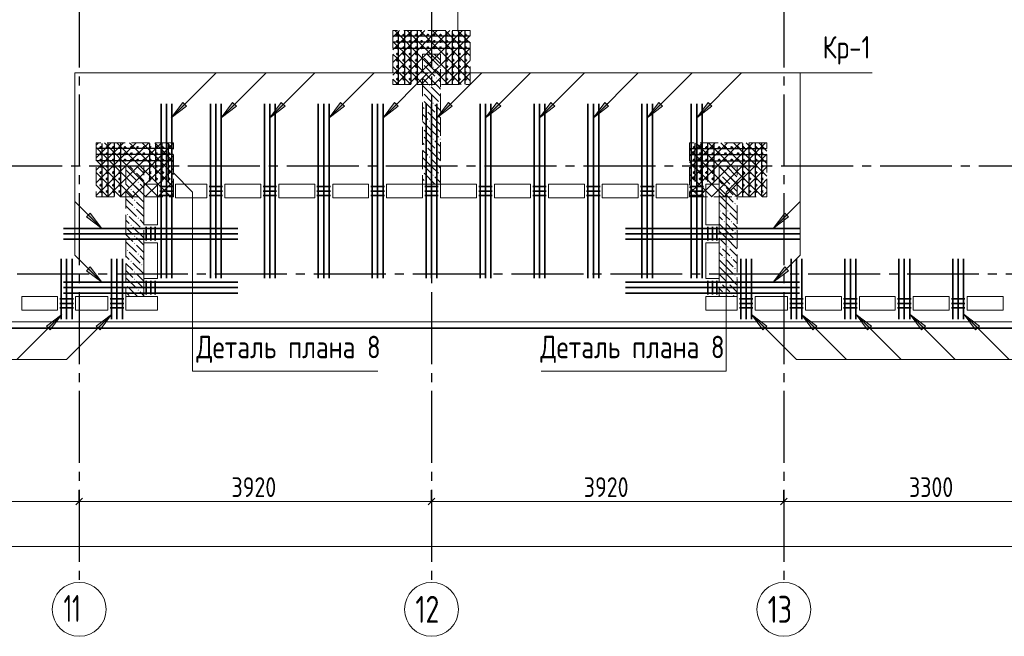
# Model space of a CAD drawing. Header units: millimetres. Extents: x 0 to 61017, y 0 to 42000.
# Tile 4 of 23: x 13137 to 24092, y 16370 to 23232. Entities that reach past the tile are written whole.
import ezdxf

# ---------------------------------------------------------------- set-up
doc = ezdxf.new("R2010")
doc.units = ezdxf.units.MM
doc.linetypes.add('______2', pattern=[270, 200, -70])
doc.linetypes.add('______5', pattern=[1100, 800, -100, 100, -100])
for name, color, linetype, lineweight in [('S1 Стержни арматуры фон', 7, 'Continuous', 25), ('Standard', 7, 'Continuous', 25), ('Вспомогательная арматура', 7, 'Continuous', 25), ('ЖБ Пилон', 180, 'Continuous', 25), ('Оси', 40, '______5', 18), ('Позиционная метка номер позиции', 7, 'Continuous', 13), ('Поперечная арматура', 7, 'Continuous', 25), ('Поперечное армирование AW фон', 7, 'Continuous', 25), ('Примечания', 7, 'Continuous', 25)]:
    doc.layers.add(name, color=color, linetype=linetype, lineweight=lineweight)
doc.layers.add('ЖБ Перекрытие верхний уровень', color=7, linetype='Continuous', lineweight=25, true_color=0xe0e0ff)
doc.styles.add('GOST 2.304-81', font='txt')
doc.styles.add('ISOCPEUR', font='txt')

msp = doc.modelspace()

# ---------------------------------------------------------------- hatches: boundary and pattern name
at = {"layer": 'ЖБ Пилон', "linetype": 'Continuous', "lineweight": 18, "transparency": 33554687}
for points in [[(17620, 22827), (17623, 22823), (17620, 22820)], [(17620, 22747), (17623, 22743), (17620, 22740)], [(17730, 22703), (17737, 22710), (17743, 22703), (17737, 22697)], [(17810, 22703), (17817, 22710), (17820, 22707), (17820, 22700), (17817, 22697)], [(17650, 22623), (17657, 22630), (17663, 22623), (17657, 22617)], [(17770, 22583), (17777, 22590), (17783, 22583), (17777, 22577)], [(17690, 22503), (17697, 22510), (17703, 22503), (17697, 22497)], [(17620, 22427), (17623, 22423), (17620, 22420)], [(17620, 22347), (17623, 22343), (17620, 22340)], [(17730, 22303), (17737, 22310), (17743, 22303), (17737, 22297)], [(17810, 22303), (17817, 22310), (17820, 22307), (17820, 22300), (17817, 22297)], [(17650, 22223), (17657, 22230), (17663, 22223), (17657, 22217)], [(17770, 22183), (17777, 22190), (17783, 22183), (17777, 22177)], [(17620, 22027), (17623, 22023), (17620, 22020)], [(17690, 22103), (17697, 22110), (17703, 22103), (17697, 22097)], [(17620, 21947), (17623, 21943), (17620, 21940)], [(17650, 21823), (17657, 21830), (17663, 21823), (17657, 21817)], [(17730, 21903), (17737, 21910), (17743, 21903), (17737, 21897)], [(17810, 21903), (17817, 21910), (17820, 21907), (17820, 21900), (17817, 21897)], [(17690, 21703), (17697, 21710), (17703, 21703), (17697, 21697)], [(17770, 21783), (17777, 21790), (17783, 21783), (17777, 21777)], [(17620, 21627), (17623, 21623), (17620, 21620)], [(21090, 21583), (21097, 21590), (21103, 21583), (21097, 21577)], [(14410, 21543), (14417, 21550), (14423, 21543), (14417, 21537)], [(17620, 21547), (17623, 21543), (17620, 21540)], [(17730, 21503), (17737, 21510), (17743, 21503), (17737, 21497)], [(17810, 21503), (17817, 21510), (17820, 21507), (17820, 21500), (17817, 21497)], [(20930, 21503), (20937, 21510), (20943, 21503), (20937, 21497)], [(21010, 21503), (21017, 21510), (21023, 21503), (21017, 21497)], [(14330, 21463), (14337, 21470), (14343, 21463), (14337, 21457)], [(14450, 21423), (14457, 21430), (14463, 21423), (14457, 21417)], [(17650, 21423), (17657, 21430), (17663, 21423), (17657, 21417)], [(20970, 21383), (20977, 21390), (20983, 21383), (20977, 21377)], [(21050, 21383), (21057, 21390), (21063, 21383), (21057, 21377)], [(14370, 21343), (14377, 21350), (14383, 21343), (14377, 21337)], [(14490, 21303), (14497, 21310), (14503, 21303), (14497, 21297)], [(21090, 21263), (21097, 21270), (21103, 21263), (21097, 21257)], [(14410, 21223), (14417, 21230), (14423, 21223), (14417, 21217)], [(14410, 21143), (14417, 21150), (14423, 21143), (14417, 21137)], [(21090, 21183), (21097, 21190), (21103, 21183), (21097, 21177)], [(14330, 21063), (14337, 21070), (14343, 21063), (14337, 21057)], [(20930, 21103), (20937, 21110), (20943, 21103), (20937, 21097)], [(21010, 21103), (21017, 21110), (21023, 21103), (21017, 21097)], [(14370, 20943), (14377, 20950), (14383, 20943), (14377, 20937)], [(14450, 21023), (14457, 21030), (14463, 21023), (14457, 21017)], [(20970, 20983), (20977, 20990), (20983, 20983), (20977, 20977)], [(21050, 20983), (21057, 20990), (21063, 20983), (21057, 20977)], [(14410, 20823), (14417, 20830), (14423, 20823), (14417, 20817)], [(14490, 20903), (14497, 20910), (14503, 20903), (14497, 20897)], [(21090, 20863), (21097, 20870), (21103, 20863), (21097, 20857)], [(14410, 20743), (14417, 20750), (14423, 20743), (14417, 20737)], [(20930, 20703), (20937, 20710), (20943, 20703), (20937, 20697)], [(21010, 20703), (21017, 20710), (21023, 20703), (21017, 20697)], [(21090, 20783), (21097, 20790), (21103, 20783), (21097, 20777)], [(14330, 20663), (14337, 20670), (14343, 20663), (14337, 20657)], [(14450, 20623), (14457, 20630), (14463, 20623), (14457, 20617)], [(14370, 20543), (14377, 20550), (14383, 20543), (14377, 20537)], [(14490, 20503), (14497, 20510), (14503, 20503), (14497, 20497)], [(20970, 20583), (20977, 20590), (20983, 20583), (20977, 20577)], [(21050, 20583), (21057, 20590), (21063, 20583), (21057, 20577)], [(14410, 20423), (14417, 20430), (14423, 20423), (14417, 20417)], [(21090, 20463), (21097, 20470), (21103, 20463), (21097, 20457)], [(21090, 20383), (21097, 20390), (21103, 20383), (21097, 20377)], [(14330, 20263), (14337, 20270), (14343, 20263), (14337, 20257)], [(14410, 20343), (14417, 20350), (14423, 20343), (14417, 20337)], [(20930, 20303), (20937, 20310), (20943, 20303), (20937, 20297)], [(21010, 20303), (21017, 20310), (21023, 20303), (21017, 20297)], [(14450, 20223), (14457, 20230), (14463, 20223), (14457, 20217)], [(20970, 20183), (20977, 20190), (20983, 20183), (20977, 20177)], [(21050, 20183), (21057, 20190), (21063, 20183), (21057, 20177)]]:
    msp.add_hatch(color=7, dxfattribs=at).paths.add_polyline_path(points, flags=16)
at = {"layer": 'Позиционная метка номер позиции', "linetype": 'Continuous', "lineweight": 13, "transparency": 33554687}
for points in [[(14994, 22268), (14824, 22140), (14951, 22310)], [(14994, 22268), (14824, 22140), (14951, 22310)], [(15550, 22268), (15380, 22140), (15507, 22310)], [(16090, 22268), (15920, 22140), (16047, 22310)], [(16750, 22268), (16580, 22140), (16707, 22310)], [(17350, 22268), (17180, 22140), (17307, 22310)], [(17950, 22268), (17780, 22140), (17907, 22310)], [(18490, 22268), (18320, 22140), (18447, 22310)], [(19090, 22268), (18920, 22140), (19047, 22310)], [(19690, 22268), (19520, 22140), (19647, 22310)], [(20290, 22268), (20120, 22140), (20247, 22310)], [(20840, 22268), (20670, 22140), (20797, 22310)], [(13923, 21080), (14051, 20910), (13881, 21037)], [(21691, 21037), (21521, 20910), (21649, 21080)], [(13923, 20480), (14051, 20310), (13881, 20437)], [(13923, 20480), (14051, 20310), (13881, 20437)], [(21691, 20437), (21521, 20310), (21649, 20480)], [(13435, 19822), (13605, 19950), (13478, 19780)], [(13990, 19822), (14160, 19950), (14033, 19780)], [(21407, 19780), (21280, 19950), (21450, 19822)], [(21962, 19780), (21835, 19950), (22005, 19822)], [(22572, 19780), (22445, 19950), (22615, 19822)], [(23172, 19780), (23045, 19950), (23215, 19822)], [(23772, 19780), (23645, 19950), (23815, 19822)]]:
    msp.add_hatch(color=7, dxfattribs=at).paths.add_polyline_path(points, flags=16)

# ---------------------------------------------------------------- linework, layer by layer
at = {"layer": 'S1 Стержни арматуры фон', "color": 7, "linetype": 'Continuous', "lineweight": 35, "transparency": 33554687}
for p, q in [((14710, 22294), (14710, 20356)), ((14710, 22294), (14710, 20356)), ((14770, 22294), (14770, 20356)), ((14770, 22294), (14770, 20356)), ((14830, 22294), (14830, 20356)), ((14830, 22294), (14830, 20356)), ((15260, 22294), (15260, 20356)), ((15260, 22294), (15260, 20356)), ((15320, 22294), (15320, 20356)), ((15320, 22294), (15320, 20356)), ((15380, 22294), (15380, 20356)), ((15380, 22294), (15380, 20356)), ((15860, 22294), (15860, 20356)), ((15860, 22294), (15860, 20356)), ((15920, 22294), (15920, 20356)), ((15920, 22294), (15920, 20356)), ((15980, 22294), (15980, 20356)), ((15980, 22294), (15980, 20356)), ((16460, 22294), (16460, 20356)), ((16460, 22294), (16460, 20356)), ((16520, 22294), (16520, 20356)), ((16520, 22294), (16520, 20356)), ((16580, 22294), (16580, 20356)), ((16580, 22294), (16580, 20356)), ((17060, 22294), (17060, 20356)), ((17060, 22294), (17060, 20356)), ((17120, 22294), (17120, 20356)), ((17120, 22294), (17120, 20356)), ((17180, 22294), (17180, 20356)), ((17180, 22294), (17180, 20356)), ((17660, 22294), (17660, 20356)), ((17660, 22294), (17660, 20356)), ((17720, 22294), (17720, 20356)), ((17720, 22294), (17720, 20356)), ((17780, 22294), (17780, 20356)), ((17780, 22294), (17780, 20356)), ((18260, 22294), (18260, 20356)), ((18260, 22294), (18260, 20356)), ((18320, 22294), (18320, 20356)), ((18320, 22294), (18320, 20356)), ((18380, 22294), (18380, 20356)), ((18380, 22294), (18380, 20356)), ((18860, 22294), (18860, 20356)), ((18860, 22294), (18860, 20356)), ((18920, 22294), (18920, 20356)), ((18920, 22294), (18920, 20356)), ((18980, 22294), (18980, 20356)), ((18980, 22294), (18980, 20356)), ((19460, 22294), (19460, 20356)), ((19460, 22294), (19460, 20356)), ((19520, 22294), (19520, 20356)), ((19520, 22294), (19520, 20356)), ((19580, 22294), (19580, 20356)), ((19580, 22294), (19580, 20356)), ((20060, 22294), (20060, 20356)), ((20060, 22294), (20060, 20356)), ((20120, 22294), (20120, 20356)), ((20120, 22294), (20120, 20356)), ((20180, 22294), (20180, 20356)), ((20180, 22294), (20180, 20356)), ((20610, 22294), (20610, 20356)), ((20610, 22294), (20610, 20356)), ((20670, 22294), (20670, 20356)), ((20670, 22294), (20670, 20356)), ((20730, 22294), (20730, 20356)), ((20730, 22294), (20730, 20356)), ((13626, 20910), (15564, 20910)), ((13626, 20910), (15564, 20910)), ((13626, 20850), (15564, 20850)), ((13626, 20850), (15564, 20850)), ((21814, 20910), (19876, 20910)), ((21814, 20910), (19876, 20910)), ((21814, 20850), (19876, 20850)), ((21814, 20850), (19876, 20850)), ((13626, 20790), (15564, 20790)), ((13626, 20790), (15564, 20790)), ((21814, 20790), (19876, 20790)), ((21814, 20790), (19876, 20790)), ((13600, 19900), (13600, 20572)), ((13660, 19900), (13660, 20572)), ((13720, 19900), (13720, 20572)), ((14160, 19900), (14160, 20572)), ((14220, 19900), (14220, 20572)), ((14280, 19900), (14280, 20572)), ((21160, 19900), (21160, 20572)), ((21220, 19900), (21220, 20572)), ((21280, 19900), (21280, 20572)), ((21720, 19900), (21720, 20572)), ((21780, 19900), (21780, 20572)), ((21840, 19900), (21840, 20572)), ((22320, 19900), (22320, 20572)), ((22380, 19900), (22380, 20572)), ((22440, 19900), (22440, 20572)), ((22920, 19900), (22920, 20572)), ((22980, 19900), (22980, 20572)), ((23040, 19900), (23040, 20572)), ((23520, 19900), (23520, 20572)), ((23580, 19900), (23580, 20572)), ((23640, 19900), (23640, 20572)), ((13626, 20310), (15564, 20310)), ((13626, 20310), (15564, 20310)), ((21814, 20310), (19876, 20310)), ((21814, 20310), (19876, 20310)), ((13626, 20250), (15564, 20250)), ((13626, 20250), (15564, 20250)), ((13626, 20190), (15564, 20190)), ((13626, 20190), (15564, 20190)), ((21814, 20250), (19876, 20250)), ((21814, 20250), (19876, 20250)), ((21814, 20190), (19876, 20190)), ((21814, 20190), (19876, 20190))]:
    msp.add_line(p, q, dxfattribs=at)
at = {"layer": 'Standard', "color": 251, "linetype": 'Continuous', "lineweight": -3, "true_color": 0x656565, "transparency": 33554687}
for p, q in [((13800, 17870), (13800, 17995)), ((17720, 17870), (17720, 17995)), ((21640, 17870), (21640, 17995)), ((13800, 17870), (13800, 17745)), ((13800, 17870), (13800, 17418)), ((17720, 17870), (17720, 17745)), ((17720, 17870), (17720, 17418)), ((21640, 17870), (21640, 17745)), ((21640, 17870), (21640, 17418))]:
    msp.add_line(p, q, dxfattribs=at)
at = {"layer": 'Standard', "color": 7, "linetype": 'Continuous', "lineweight": 13, "transparency": 33554687}
for p, q in [((10500, 17870), (13800, 17870)), ((13800, 17870), (17720, 17870)), ((17720, 17870), (21640, 17870)), ((21640, 17870), (24940, 17870)), ((49280, 17370), (7200, 17370))]:
    msp.add_line(p, q, dxfattribs=at)
at = {"layer": 'Standard', "color": 7, "linetype": 'Continuous', "lineweight": 25, "transparency": 33554687}
for p, q in [((13762, 17833), (13838, 17907)), ((17682, 17833), (17757, 17907)), ((21602, 17833), (21677, 17907))]:
    msp.add_line(p, q, dxfattribs=at)
at = {"layer": 'Standard', "color": 254, "linetype": 'Continuous', "lineweight": 35, "true_color": 0xc4c4ff, "transparency": 33554687}
msp.add_lwpolyline([(7025, 19800), (49780, 19800), (49780, 35644), (7025, 35644), (7025, 19800)], dxfattribs=at)
at = {"layer": 'Вспомогательная арматура', "color": 7, "linetype": 'Continuous', "lineweight": 25, "transparency": 33554687}
for p, q in [((18145, 23050), (17295, 23050)), ((17350, 23105), (17350, 22515)), ((17420, 23105), (17420, 22515)), ((17490, 23105), (17490, 22515)), ((17560, 23105), (17560, 22515)), ((17880, 23105), (17880, 22515)), ((17950, 23105), (17950, 22515)), ((18020, 23105), (18020, 22515)), ((18090, 23105), (18090, 22515)), ((18145, 22980), (17295, 22980)), ((18145, 22910), (17295, 22910)), ((14050, 21855), (14050, 21265)), ((14120, 21855), (14120, 21265)), ((14190, 21855), (14190, 21265)), ((14260, 21855), (14260, 21265)), ((14580, 21855), (14580, 21430)), ((14650, 21855), (14650, 21430)), ((14720, 21855), (14720, 21430)), ((14790, 21855), (14790, 21430)), ((20650, 21855), (20650, 21430)), ((20720, 21855), (20720, 21430)), ((20790, 21855), (20790, 21430)), ((20860, 21855), (20860, 21430)), ((21180, 21855), (21180, 21265)), ((21250, 21855), (21250, 21265)), ((21320, 21855), (21320, 21265)), ((21390, 21855), (21390, 21265)), ((14845, 21800), (13995, 21800)), ((14845, 21730), (13995, 21730)), ((20595, 21800), (21445, 21800)), ((20595, 21730), (21445, 21730)), ((14845, 21660), (13995, 21660)), ((20595, 21660), (21445, 21660))]:
    msp.add_line(p, q, dxfattribs=at)
at = {"layer": 'ЖБ Перекрытие верхний уровень', "color": 7, "linetype": 'Continuous', "lineweight": 18, "transparency": 33554687}
for p, q in [((14520, 20950), (14520, 21400)), ((14520, 21400), (14670, 21400)), ((14670, 21400), (14670, 20950)), ((14870, 21400), (15220, 21400)), ((14870, 21250), (14870, 21400)), ((15220, 21400), (15220, 21250)), ((15420, 21250), (15420, 21400)), ((15420, 21400), (15820, 21400)), ((15820, 21400), (15820, 21250)), ((16020, 21400), (16420, 21400)), ((16020, 21250), (16020, 21400)), ((16420, 21400), (16420, 21250)), ((16620, 21400), (17020, 21400)), ((16620, 21250), (16620, 21400)), ((17020, 21400), (17020, 21250)), ((17220, 21250), (17220, 21400)), ((17220, 21400), (17620, 21400)), ((17620, 21400), (17620, 21250)), ((17820, 21250), (17820, 21400)), ((17820, 21400), (18220, 21400)), ((18220, 21400), (18220, 21250)), ((18420, 21250), (18420, 21400)), ((18420, 21400), (18820, 21400)), ((18820, 21400), (18820, 21250)), ((19020, 21250), (19020, 21400)), ((19020, 21400), (19420, 21400)), ((19420, 21400), (19420, 21250)), ((19620, 21400), (20020, 21400)), ((19620, 21250), (19620, 21400)), ((20020, 21400), (20020, 21250)), ((20220, 21250), (20220, 21400)), ((20220, 21400), (20570, 21400)), ((20570, 21400), (20570, 21250)), ((20770, 20950), (20770, 21400)), ((20770, 21400), (20920, 21400)), ((20920, 21400), (20920, 20950)), ((15220, 21250), (14870, 21250)), ((15820, 21250), (15420, 21250)), ((16420, 21250), (16020, 21250)), ((17020, 21250), (16620, 21250)), ((17620, 21250), (17220, 21250)), ((18220, 21250), (17820, 21250)), ((18820, 21250), (18420, 21250)), ((19420, 21250), (19020, 21250)), ((20020, 21250), (19620, 21250)), ((20570, 21250), (20220, 21250)), ((14670, 20950), (14520, 20950)), ((20920, 20950), (20770, 20950)), ((14520, 20350), (14520, 20750)), ((14520, 20750), (14670, 20750)), ((14670, 20750), (14670, 20350)), ((20770, 20350), (20770, 20750)), ((20770, 20750), (20920, 20750)), ((20920, 20750), (20920, 20350)), ((14670, 20350), (14520, 20350)), ((20920, 20350), (20770, 20350)), ((13160, 20000), (13160, 20150)), ((13160, 20150), (13560, 20150)), ((13560, 20150), (13560, 20000)), ((13760, 20000), (13760, 20150)), ((13760, 20150), (14120, 20150)), ((14120, 20150), (14120, 20000)), ((14320, 20000), (14320, 20150)), ((14320, 20150), (14670, 20150)), ((14670, 20150), (14670, 20000)), ((20770, 20000), (20770, 20150)), ((20770, 20150), (21120, 20150)), ((21120, 20150), (21120, 20000)), ((21320, 20000), (21320, 20150)), ((21320, 20150), (21680, 20150)), ((21680, 20150), (21680, 20000)), ((21880, 20150), (22280, 20150)), ((21880, 20000), (21880, 20150)), ((22280, 20150), (22280, 20000)), ((22480, 20000), (22480, 20150)), ((22480, 20150), (22880, 20150)), ((22880, 20150), (22880, 20000)), ((23080, 20000), (23080, 20150)), ((23080, 20150), (23480, 20150)), ((23480, 20150), (23480, 20000)), ((23680, 20150), (24080, 20150)), ((23680, 20000), (23680, 20150)), ((24080, 20150), (24080, 20000)), ((13560, 20000), (13160, 20000)), ((14120, 20000), (13760, 20000)), ((14670, 20000), (14320, 20000)), ((21120, 20000), (20770, 20000)), ((21680, 20000), (21320, 20000)), ((22280, 20000), (21880, 20000)), ((22880, 20000), (22480, 20000)), ((23480, 20000), (23080, 20000)), ((24080, 20000), (23680, 20000)), ((7100, 19870), (28240, 19870))]:
    msp.add_line(p, q, dxfattribs=at)
at = {"layer": 'ЖБ Пилон', "color": 253, "linetype": '______2', "lineweight": 13, "true_color": 0xa0a0a0, "transparency": 33554687}
for p, q in [((17620, 22850), (17620, 21400)), ((17820, 22850), (17620, 22850)), ((17820, 21400), (17820, 22850)), ((14320, 21600), (14320, 20150)), ((14520, 21600), (14320, 21600)), ((14520, 20150), (14520, 21600)), ((20920, 21600), (20920, 20150)), ((21120, 21600), (20920, 21600)), ((21120, 20150), (21120, 21600)), ((17620, 21400), (17820, 21400)), ((14320, 20150), (14520, 20150)), ((20920, 20150), (21120, 20150))]:
    msp.add_line(p, q, dxfattribs=at)
at = {"layer": 'ЖБ Пилон', "color": 9, "linetype": 'Continuous', "lineweight": 18, "true_color": 0xc7c7c7, "transparency": 33554687}
for p, q in [((17637, 22803), (17717, 22723)), ((17717, 22803), (17670, 22850)), ((17717, 22803), (17797, 22723)), ((17750, 22850), (17797, 22803)), ((17797, 22803), (17820, 22780)), ((17637, 22723), (17757, 22603)), ((17797, 22643), (17757, 22683)), ((17620, 22660), (17637, 22643)), ((17620, 22580), (17677, 22523)), ((17797, 22483), (17677, 22603)), ((17820, 22620), (17797, 22643)), ((17717, 22403), (17620, 22500)), ((17717, 22483), (17797, 22403)), ((17797, 22563), (17820, 22540)), ((17797, 22483), (17820, 22460)), ((17637, 22403), (17717, 22323)), ((17717, 22403), (17797, 22323)), ((17797, 22403), (17820, 22380)), ((17620, 22260), (17637, 22243)), ((17637, 22323), (17757, 22203)), ((17797, 22243), (17757, 22283)), ((17820, 22220), (17797, 22243)), ((17620, 22180), (17677, 22123)), ((17797, 22083), (17677, 22203)), ((17797, 22163), (17820, 22140)), ((17717, 22003), (17620, 22100)), ((17717, 22083), (17797, 22003)), ((17797, 22083), (17820, 22060)), ((17637, 22003), (17717, 21923)), ((17637, 21923), (17757, 21803)), ((17717, 22003), (17797, 21923)), ((17797, 22003), (17820, 21980)), ((17620, 21860), (17637, 21843)), ((17797, 21683), (17677, 21803)), ((17797, 21843), (17757, 21883)), ((17820, 21820), (17797, 21843)), ((17620, 21780), (17677, 21723)), ((17717, 21603), (17620, 21700)), ((17797, 21763), (17820, 21740)), ((14397, 21563), (14360, 21600)), ((14440, 21600), (14517, 21523)), ((17637, 21603), (17717, 21523)), ((17717, 21683), (17797, 21603)), ((17717, 21603), (17797, 21523)), ((17797, 21683), (17820, 21660)), ((17797, 21603), (17820, 21580)), ((20920, 21600), (20997, 21523)), ((21000, 21600), (21117, 21483)), ((14320, 21560), (14437, 21443)), ((14437, 21523), (14520, 21440)), ((17637, 21523), (17757, 21403)), ((17797, 21443), (17757, 21483)), ((20997, 21443), (20957, 21483)), ((21037, 21483), (21120, 21400)), ((21117, 21563), (21120, 21560)), ((14320, 21400), (14357, 21363)), ((14357, 21443), (14477, 21323)), ((14520, 21360), (14477, 21403)), ((17620, 21460), (17637, 21443)), ((17680, 21400), (17677, 21403)), ((17820, 21420), (17797, 21443)), ((20920, 21440), (20957, 21403)), ((21037, 21403), (20997, 21443)), ((20997, 21363), (21077, 21283)), ((21077, 21363), (21120, 21320)), ((14320, 21320), (14397, 21243)), ((14517, 21203), (14397, 21323)), ((14517, 21283), (14520, 21280)), ((20997, 21283), (20920, 21360)), ((20920, 21280), (20997, 21203)), ((20997, 21283), (21077, 21203)), ((14357, 21203), (14320, 21240)), ((14320, 21160), (14437, 21043)), ((14397, 21163), (14357, 21203)), ((14437, 21203), (14517, 21123)), ((14517, 21203), (14520, 21200)), ((20920, 21200), (20997, 21123)), ((20997, 21203), (21117, 21083)), ((21120, 21240), (21117, 21243)), ((21117, 21163), (21120, 21160)), ((14357, 21043), (14477, 20923)), ((14437, 21123), (14520, 21040)), ((20920, 21040), (20957, 21003)), ((20997, 21043), (20957, 21083)), ((21037, 21003), (20997, 21043)), ((21037, 21083), (21120, 21000)), ((14320, 21000), (14357, 20963)), ((14520, 20960), (14477, 21003)), ((20997, 20883), (20920, 20960)), ((20997, 20963), (21077, 20883)), ((21077, 20963), (21120, 20920)), ((14320, 20920), (14397, 20843)), ((14357, 20803), (14320, 20840)), ((14517, 20803), (14397, 20923)), ((14517, 20883), (14520, 20880)), ((20920, 20880), (20997, 20803)), ((20997, 20883), (21077, 20803)), ((21120, 20840), (21117, 20843)), ((14320, 20760), (14437, 20643)), ((14397, 20763), (14357, 20803)), ((14437, 20803), (14517, 20723)), ((14437, 20723), (14520, 20640)), ((14517, 20803), (14520, 20800)), ((20920, 20800), (20997, 20723)), ((20997, 20803), (21117, 20683)), ((21117, 20763), (21120, 20760)), ((14320, 20600), (14357, 20563)), ((14357, 20643), (14477, 20523)), ((14520, 20560), (14477, 20603)), ((20920, 20640), (20957, 20603)), ((20997, 20643), (20957, 20683)), ((21037, 20603), (20997, 20643)), ((21037, 20683), (21120, 20600)), ((14320, 20520), (14397, 20443)), ((14517, 20403), (14397, 20523)), ((20997, 20483), (20920, 20560)), ((20997, 20563), (21077, 20483)), ((21077, 20563), (21120, 20520)), ((14357, 20403), (14320, 20440)), ((14397, 20363), (14357, 20403)), ((14437, 20403), (14517, 20323)), ((14517, 20483), (14520, 20480)), ((14517, 20403), (14520, 20400)), ((20920, 20480), (20997, 20403)), ((20920, 20400), (20997, 20323)), ((20997, 20483), (21077, 20403)), ((20997, 20403), (21117, 20283)), ((21120, 20440), (21117, 20443)), ((14320, 20360), (14437, 20243)), ((14437, 20323), (14520, 20240)), ((20997, 20243), (20957, 20283)), ((21037, 20283), (21120, 20200)), ((21117, 20363), (21120, 20360)), ((14320, 20200), (14357, 20163)), ((14357, 20243), (14450, 20150)), ((14520, 20160), (14477, 20203)), ((20920, 20240), (20957, 20203)), ((20930, 20150), (20920, 20160)), ((21037, 20203), (20997, 20243)), ((20997, 20163), (21010, 20150)), ((21077, 20163), (21090, 20150))]:
    msp.add_line(p, q, dxfattribs=at)
at = {"layer": 'Оси', "color": 8, "linetype": '______5', "lineweight": -3, "transparency": 33554687}
for p, q in [((13800, 40000), (13800, 16970)), ((21640, 40000), (21640, 16970)), ((17720, 38900), (17720, 16970)), ((49910, 21600), (4600, 21600)), ((50210, 20400), (4600, 20400))]:
    msp.add_line(p, q, dxfattribs=at)
at = {"layer": 'Оси', "color": 7, "linetype": 'Continuous', "lineweight": 13, "transparency": 33554687}
for centre in [(13800, 16670), (17720, 16670), (21640, 16670)]:
    msp.add_circle(centre, 300, dxfattribs=at)
at = {"layer": 'Позиционная метка номер позиции', "color": 7, "linetype": 'Continuous', "lineweight": 13, "transparency": 33554687}
for p, q in [((14824, 22140), (15324, 22640)), ((15380, 22140), (15880, 22640)), ((15920, 22140), (16420, 22640)), ((16580, 22140), (17080, 22640)), ((17180, 22140), (17680, 22640)), ((17780, 22140), (18280, 22640)), ((18320, 22140), (18820, 22640)), ((18920, 22140), (19420, 22640)), ((19520, 22140), (20020, 22640)), ((20120, 22140), (20620, 22640)), ((20670, 22140), (21170, 22640)), ((14824, 22140), (14951, 22310)), ((14824, 22140), (14951, 22310)), ((14994, 22268), (14824, 22140)), ((14994, 22268), (14824, 22140)), ((14951, 22310), (14994, 22268)), ((14951, 22310), (14994, 22268)), ((14972, 22289), (14983, 22300)), ((14972, 22289), (14983, 22300)), ((15380, 22140), (15507, 22310)), ((15550, 22268), (15380, 22140)), ((15507, 22310), (15550, 22268)), ((15528, 22289), (15539, 22300)), ((15920, 22140), (16047, 22310)), ((16090, 22268), (15920, 22140)), ((16047, 22310), (16090, 22268)), ((16068, 22289), (16079, 22300)), ((16580, 22140), (16707, 22310)), ((16750, 22268), (16580, 22140)), ((16707, 22310), (16750, 22268)), ((16728, 22289), (16739, 22300)), ((17180, 22140), (17307, 22310)), ((17350, 22268), (17180, 22140)), ((17307, 22310), (17350, 22268)), ((17328, 22289), (17339, 22300)), ((17780, 22140), (17907, 22310)), ((17950, 22268), (17780, 22140)), ((17907, 22310), (17950, 22268)), ((17928, 22289), (17939, 22300)), ((18320, 22140), (18447, 22310)), ((18490, 22268), (18320, 22140)), ((18447, 22310), (18490, 22268)), ((18468, 22289), (18479, 22300)), ((18920, 22140), (19047, 22310)), ((19090, 22268), (18920, 22140)), ((19047, 22310), (19090, 22268)), ((19068, 22289), (19079, 22300)), ((19520, 22140), (19647, 22310)), ((19690, 22268), (19520, 22140)), ((19647, 22310), (19690, 22268)), ((19668, 22289), (19679, 22300)), ((20120, 22140), (20247, 22310)), ((20290, 22268), (20120, 22140)), ((20247, 22310), (20290, 22268)), ((20268, 22289), (20279, 22300)), ((20670, 22140), (20797, 22310)), ((20840, 22268), (20670, 22140)), ((20797, 22310), (20840, 22268)), ((20818, 22289), (20829, 22300)), ((14824, 22140), (14824, 22140)), ((14824, 22140), (14824, 22140)), ((14824, 22140), (14824, 22140)), ((14824, 22140), (14824, 22140)), ((14824, 22140), (14824, 22140)), ((14824, 22140), (14824, 22140)), ((15380, 22140), (15380, 22140)), ((15380, 22140), (15380, 22140)), ((15380, 22140), (15380, 22140)), ((15920, 22140), (15920, 22140)), ((15920, 22140), (15920, 22140)), ((15920, 22140), (15920, 22140)), ((16580, 22140), (16580, 22140)), ((16580, 22140), (16580, 22140)), ((16580, 22140), (16580, 22140)), ((17180, 22140), (17180, 22140)), ((17180, 22140), (17180, 22140)), ((17180, 22140), (17180, 22140)), ((17780, 22140), (17780, 22140)), ((17780, 22140), (17780, 22140)), ((17780, 22140), (17780, 22140)), ((18320, 22140), (18320, 22140)), ((18320, 22140), (18320, 22140)), ((18320, 22140), (18320, 22140)), ((18920, 22140), (18920, 22140)), ((18920, 22140), (18920, 22140)), ((18920, 22140), (18920, 22140)), ((19520, 22140), (19520, 22140)), ((19520, 22140), (19520, 22140)), ((19520, 22140), (19520, 22140)), ((20120, 22140), (20120, 22140)), ((20120, 22140), (20120, 22140)), ((20120, 22140), (20120, 22140)), ((20670, 22140), (20670, 22140)), ((20670, 22140), (20670, 22140)), ((20670, 22140), (20670, 22140)), ((14051, 20910), (13751, 21210)), ((21521, 20910), (21821, 21210)), ((13881, 21037), (13923, 21080)), ((14051, 20910), (13881, 21037)), ((13902, 21058), (13892, 21069)), ((13923, 21080), (14051, 20910)), ((21521, 20910), (21649, 21080)), ((21691, 21037), (21521, 20910)), ((21649, 21080), (21691, 21037)), ((21670, 21058), (21680, 21069)), ((14051, 20910), (14051, 20910)), ((14051, 20910), (14051, 20910)), ((14051, 20910), (14051, 20910)), ((21521, 20910), (21521, 20910)), ((21521, 20910), (21521, 20910)), ((21521, 20910), (21521, 20910)), ((14051, 20310), (13751, 20610)), ((13881, 20437), (13923, 20480)), ((13881, 20437), (13923, 20480)), ((14051, 20310), (13881, 20437)), ((14051, 20310), (13881, 20437)), ((13902, 20458), (13892, 20469)), ((13902, 20458), (13892, 20469)), ((13923, 20480), (14051, 20310)), ((13923, 20480), (14051, 20310)), ((21521, 20310), (21649, 20480)), ((21691, 20437), (21521, 20310)), ((21649, 20480), (21691, 20437)), ((21670, 20458), (21680, 20469)), ((14051, 20310), (14051, 20310)), ((14051, 20310), (14051, 20310)), ((14051, 20310), (14051, 20310)), ((14051, 20310), (14051, 20310)), ((14051, 20310), (14051, 20310)), ((14051, 20310), (14051, 20310)), ((21521, 20310), (21521, 20310)), ((21521, 20310), (21521, 20310)), ((21521, 20310), (21521, 20310)), ((13435, 19822), (13605, 19950)), ((13605, 19950), (13478, 19780)), ((13605, 19950), (13605, 19950)), ((13605, 19950), (13605, 19950)), ((13605, 19950), (13605, 19950)), ((13990, 19822), (14160, 19950)), ((14160, 19950), (14033, 19780)), ((14160, 19950), (14160, 19950)), ((14160, 19950), (14160, 19950)), ((14160, 19950), (14160, 19950)), ((21280, 19950), (21280, 19950)), ((21280, 19950), (21280, 19950)), ((21280, 19950), (21280, 19950)), ((21280, 19950), (21450, 19822)), ((21407, 19780), (21280, 19950)), ((21835, 19950), (21835, 19950)), ((21835, 19950), (21835, 19950)), ((21835, 19950), (21835, 19950)), ((21835, 19950), (22005, 19822)), ((21962, 19780), (21835, 19950)), ((22445, 19950), (22445, 19950)), ((22445, 19950), (22445, 19950)), ((22445, 19950), (22445, 19950)), ((22445, 19950), (22615, 19822)), ((22572, 19780), (22445, 19950)), ((23045, 19950), (23045, 19950)), ((23045, 19950), (23045, 19950)), ((23045, 19950), (23045, 19950)), ((23045, 19950), (23215, 19822)), ((23172, 19780), (23045, 19950)), ((23645, 19950), (23645, 19950)), ((23645, 19950), (23645, 19950)), ((23645, 19950), (23645, 19950)), ((23645, 19950), (23815, 19822)), ((23772, 19780), (23645, 19950)), ((13478, 19780), (13435, 19822)), ((13457, 19801), (13446, 19791)), ((14033, 19780), (13990, 19822)), ((14012, 19801), (14001, 19791)), ((21450, 19822), (21407, 19780)), ((21428, 19801), (21439, 19791)), ((22005, 19822), (21962, 19780)), ((21983, 19801), (21994, 19791)), ((22615, 19822), (22572, 19780)), ((22593, 19801), (22604, 19791)), ((23215, 19822), (23172, 19780)), ((23193, 19801), (23204, 19791)), ((23815, 19822), (23772, 19780)), ((23793, 19801), (23804, 19791))]:
    msp.add_line(p, q, dxfattribs=at)
for points in [[(14051, 20310), (13751, 20610), (13751, 22640), (22621, 22640)], [(14824, 22140), (15324, 22640), (22621, 22640)], [(21521, 20310), (21821, 20610), (21821, 22640), (22621, 22640)], [(14160, 19950), (13660, 19450), (10140, 19450)], [(13605, 19950), (13105, 19450), (12305, 19450)], [(21280, 19950), (21780, 19450), (25300, 19450)], [(21835, 19950), (22335, 19450), (23135, 19450)], [(22445, 19950), (22945, 19450), (23745, 19450)], [(23045, 19950), (23545, 19450), (24345, 19450)], [(23645, 19950), (24145, 19450), (24945, 19450)]]:
    msp.add_lwpolyline(points, dxfattribs=at)
at = {"layer": 'Поперечная арматура', "color": 7, "linetype": 'Continuous', "lineweight": 50, "transparency": 33554687}
for centre in [(17340, 23060), (17410, 23060), (17480, 23060), (17550, 23060), (17610, 23060), (17680, 23060), (17750, 23060), (17820, 23060), (17890, 23060), (17960, 23060), (18030, 23060), (18100, 23060), (17340, 22990), (17340, 22920), (17410, 22990), (17410, 22920), (17480, 22990), (17480, 22920), (17550, 22990), (17550, 22920), (17610, 22990), (17610, 22920), (17680, 22990), (17680, 22920), (17750, 22990), (17750, 22920), (17820, 22990), (17820, 22920), (17890, 22990), (17890, 22920), (17960, 22990), (17960, 22920), (18030, 22990), (18030, 22920), (18100, 22990), (18100, 22920), (17340, 22850), (17410, 22850), (17480, 22850), (17550, 22850), (17890, 22850), (17960, 22850), (18030, 22850), (18100, 22850), (17340, 22780), (17340, 22710), (17410, 22780), (17410, 22710), (17480, 22780), (17480, 22710), (17550, 22780), (17550, 22710), (17890, 22780), (17890, 22710), (17960, 22780), (17960, 22710), (18030, 22780), (18030, 22710), (18100, 22780), (18100, 22710), (17340, 22640), (17340, 22570), (17410, 22640), (17410, 22570), (17480, 22640), (17480, 22570), (17550, 22640), (17550, 22570), (17890, 22640), (17890, 22570), (17960, 22640), (17960, 22570), (18030, 22640), (18030, 22570), (18100, 22640), (18100, 22570), (14040, 21810), (14110, 21810), (14180, 21810), (14250, 21810), (14310, 21810), (14380, 21810), (14450, 21810), (14520, 21810), (14590, 21810), (14660, 21810), (14730, 21810), (14800, 21810), (20640, 21810), (20710, 21810), (20780, 21810), (20850, 21810), (20920, 21810), (20990, 21810), (21060, 21810), (21130, 21810), (21190, 21810), (21260, 21810), (21330, 21810), (21400, 21810), (14040, 21740), (14110, 21740), (14180, 21740), (14250, 21740), (14310, 21740), (14380, 21740), (14450, 21740), (14520, 21740), (14590, 21740), (14660, 21740), (14730, 21740), (14800, 21740), (20640, 21740), (20710, 21740), (20780, 21740), (20850, 21740), (20920, 21740), (20990, 21740), (21060, 21740), (21130, 21740), (21190, 21740), (21260, 21740), (21330, 21740), (21400, 21740), (14040, 21670), (14040, 21600), (14110, 21670), (14110, 21600), (14180, 21670), (14180, 21600), (14250, 21670), (14250, 21600), (14310, 21670), (14380, 21670), (14450, 21670), (14520, 21670), (14590, 21670), (14590, 21600), (14660, 21670), (14660, 21600), (14730, 21670), (14730, 21600), (14800, 21670), (14800, 21600), (20640, 21670), (20640, 21600), (20710, 21670), (20710, 21600), (20780, 21670), (20780, 21600), (20850, 21670), (20850, 21600), (20920, 21670), (20990, 21670), (21060, 21670), (21130, 21670), (21190, 21670), (21190, 21600), (21260, 21670), (21260, 21600), (21330, 21670), (21330, 21600), (21400, 21670), (21400, 21600), (14040, 21530), (14110, 21530), (14180, 21530), (14250, 21530), (14590, 21530), (14660, 21530), (14730, 21530), (14800, 21530), (20640, 21530), (20710, 21530), (20780, 21530), (20850, 21530), (21190, 21530), (21260, 21530), (21330, 21530), (21400, 21530), (14040, 21460), (14040, 21390), (14110, 21460), (14110, 21390), (14180, 21460), (14180, 21390), (14250, 21460), (14250, 21390), (14590, 21460), (14660, 21460), (14730, 21460), (14800, 21460), (20640, 21460), (20710, 21460), (20780, 21460), (20850, 21460), (21190, 21460), (21190, 21390), (21260, 21460), (21260, 21390), (21330, 21460), (21330, 21390), (21400, 21460), (21400, 21390), (14040, 21320), (14110, 21320), (14180, 21320), (14250, 21320), (21190, 21320), (21260, 21320), (21330, 21320), (21400, 21320)]:
    msp.add_circle(centre, 5, dxfattribs=at)
at = {"layer": 'Поперечное армирование AW фон', "color": 7, "linetype": 'Continuous', "lineweight": 35, "transparency": 33554687}
for p, q in [((14695, 21375), (14845, 21375)), ((15245, 21375), (15395, 21375)), ((15845, 21375), (15995, 21375)), ((16445, 21375), (16595, 21375)), ((17045, 21375), (17195, 21375)), ((17645, 21375), (17795, 21375)), ((18245, 21375), (18395, 21375)), ((18845, 21375), (18995, 21375)), ((19445, 21375), (19595, 21375)), ((20045, 21375), (20195, 21375)), ((20595, 21375), (20745, 21375)), ((14695, 21325), (14845, 21325)), ((14695, 21275), (14845, 21275)), ((15245, 21325), (15395, 21325)), ((15245, 21275), (15395, 21275)), ((15845, 21325), (15995, 21325)), ((15845, 21275), (15995, 21275)), ((16445, 21325), (16595, 21325)), ((16445, 21275), (16595, 21275)), ((17045, 21325), (17195, 21325)), ((17045, 21275), (17195, 21275)), ((17645, 21325), (17795, 21325)), ((17645, 21275), (17795, 21275)), ((18245, 21325), (18395, 21325)), ((18245, 21275), (18395, 21275)), ((18845, 21325), (18995, 21325)), ((18845, 21275), (18995, 21275)), ((19445, 21325), (19595, 21325)), ((19445, 21275), (19595, 21275)), ((20045, 21325), (20195, 21325)), ((20045, 21275), (20195, 21275)), ((20595, 21325), (20745, 21325)), ((20595, 21275), (20745, 21275)), ((14545, 20775), (14545, 20925)), ((14595, 20775), (14595, 20925)), ((14645, 20775), (14645, 20925)), ((20795, 20775), (20795, 20925)), ((20845, 20775), (20845, 20925)), ((20895, 20775), (20895, 20925)), ((14545, 20175), (14545, 20325)), ((14595, 20175), (14595, 20325)), ((14645, 20175), (14645, 20325)), ((20795, 20175), (20795, 20325)), ((20845, 20175), (20845, 20325)), ((20895, 20175), (20895, 20325)), ((13735, 20125), (13585, 20125)), ((13735, 20075), (13585, 20075)), ((14295, 20125), (14145, 20125)), ((14295, 20075), (14145, 20075)), ((21295, 20125), (21145, 20125)), ((21295, 20075), (21145, 20075)), ((21855, 20125), (21705, 20125)), ((21855, 20075), (21705, 20075)), ((22455, 20125), (22305, 20125)), ((22455, 20075), (22305, 20075)), ((23055, 20125), (22905, 20125)), ((23055, 20075), (22905, 20075)), ((23655, 20125), (23505, 20125)), ((23655, 20075), (23505, 20075)), ((13735, 20025), (13585, 20025)), ((14295, 20025), (14145, 20025)), ((21295, 20025), (21145, 20025)), ((21855, 20025), (21705, 20025)), ((22455, 20025), (22305, 20025)), ((23055, 20025), (22905, 20025)), ((23655, 20025), (23505, 20025))]:
    msp.add_line(p, q, dxfattribs=at)
at = {"layer": 'Примечания', "color": 252, "linetype": 'Continuous', "lineweight": 13, "true_color": 0x8f8f8f, "transparency": 33554687}
for p, q in [((17290, 23036), (17364, 23110)), ((17290, 22896), (17504, 23110)), ((17310, 23110), (17617, 22803)), ((17337, 22803), (17644, 23110)), ((17450, 23110), (17757, 22803)), ((17477, 22803), (17784, 23110)), ((17590, 23110), (17897, 22803)), ((17617, 22803), (17924, 23110)), ((17730, 23110), (18037, 22803)), ((17757, 22803), (18064, 23110)), ((17870, 23110), (18150, 22830)), ((17897, 22803), (18150, 23056)), ((18010, 23110), (18150, 22970)), ((17290, 22990), (17477, 22803)), ((18037, 22803), (18150, 22916)), ((17290, 22850), (17337, 22803)), ((17290, 22756), (17337, 22803)), ((17290, 22616), (17477, 22803)), ((17324, 22510), (17617, 22803)), ((17337, 22803), (17630, 22510)), ((17464, 22510), (17757, 22803)), ((17477, 22803), (17770, 22510)), ((17604, 22510), (17897, 22803)), ((17617, 22803), (17910, 22510)), ((17744, 22510), (18037, 22803)), ((17757, 22803), (18050, 22510)), ((17897, 22803), (18150, 22550)), ((18037, 22803), (18150, 22690)), ((17290, 22710), (17490, 22510)), ((17884, 22510), (18150, 22776)), ((17290, 22570), (17350, 22510)), ((18024, 22510), (18150, 22636)), ((13990, 21836), (14014, 21860)), ((13990, 21696), (14154, 21860)), ((13990, 21556), (14294, 21860)), ((13990, 21416), (14397, 21823)), ((13990, 21810), (14397, 21403)), ((14080, 21860), (14397, 21543)), ((14220, 21860), (14397, 21683)), ((14360, 21860), (14397, 21823)), ((14397, 21823), (14434, 21860)), ((14397, 21683), (14574, 21860)), ((14397, 21543), (14714, 21860)), ((14397, 21403), (14850, 21856)), ((14397, 21823), (14817, 21403)), ((14500, 21860), (14850, 21510)), ((14640, 21860), (14850, 21650)), ((14780, 21860), (14850, 21790)), ((20590, 21856), (20594, 21860)), ((20590, 21716), (20734, 21860)), ((20590, 21576), (20874, 21860)), ((20590, 21436), (21014, 21860)), ((20660, 21860), (21117, 21403)), ((20697, 21403), (21154, 21860)), ((20800, 21860), (21257, 21403)), ((20837, 21403), (21294, 21860)), ((20940, 21860), (21397, 21403)), ((20977, 21403), (21397, 21823)), ((21080, 21860), (21397, 21543)), ((21220, 21860), (21397, 21683)), ((21360, 21860), (21397, 21823)), ((21397, 21823), (21434, 21860)), ((21397, 21823), (21450, 21770)), ((14537, 21403), (14850, 21716)), ((20590, 21790), (20977, 21403)), ((21397, 21683), (21450, 21736)), ((13990, 21670), (14257, 21403)), ((14117, 21403), (14397, 21683)), ((14397, 21683), (14677, 21403)), ((20590, 21650), (20837, 21403)), ((21117, 21403), (21397, 21683)), ((21397, 21683), (21450, 21630)), ((21397, 21543), (21450, 21596)), ((13990, 21530), (14117, 21403)), ((14257, 21403), (14397, 21543)), ((14397, 21543), (14537, 21403)), ((14677, 21403), (14850, 21576)), ((20590, 21510), (20697, 21403)), ((21257, 21403), (21397, 21543)), ((21397, 21543), (21450, 21490)), ((13990, 21276), (14117, 21403)), ((13990, 21390), (14120, 21260)), ((14114, 21260), (14257, 21403)), ((14117, 21403), (14260, 21260)), ((14254, 21260), (14397, 21403)), ((14257, 21403), (14397, 21263)), ((14397, 21263), (14537, 21403)), ((14397, 21403), (14540, 21260)), ((14534, 21260), (14677, 21403)), ((14537, 21403), (14680, 21260)), ((14674, 21260), (14817, 21403)), ((14677, 21403), (14820, 21260)), ((14817, 21403), (14850, 21436)), ((14817, 21403), (14850, 21370)), ((20590, 21296), (20697, 21403)), ((20590, 21370), (20700, 21260)), ((20694, 21260), (20837, 21403)), ((20697, 21403), (20840, 21260)), ((20834, 21260), (20977, 21403)), ((20837, 21403), (20980, 21260)), ((20974, 21260), (21117, 21403)), ((20977, 21403), (21120, 21260)), ((21114, 21260), (21257, 21403)), ((21117, 21403), (21260, 21260)), ((21254, 21260), (21397, 21403)), ((21257, 21403), (21397, 21263)), ((21397, 21403), (21450, 21456)), ((21397, 21403), (21450, 21350)), ((14394, 21260), (14397, 21263)), ((14397, 21263), (14400, 21260)), ((14814, 21260), (14850, 21296)), ((21394, 21260), (21397, 21263)), ((21397, 21263), (21450, 21316)), ((21397, 21263), (21400, 21260))]:
    msp.add_line(p, q, dxfattribs=at)
at = {"layer": 'Примечания', "color": 7, "linetype": '______2', "lineweight": 13, "transparency": 33554687}
for p, q in [((18150, 23110), (17290, 23110)), ((17290, 23110), (17290, 22510)), ((18150, 22510), (18150, 23110)), ((17290, 22510), (18150, 22510)), ((14850, 21860), (13990, 21860)), ((13990, 21860), (13990, 21260)), ((14850, 21260), (14850, 21860)), ((21450, 21860), (20590, 21860)), ((20590, 21860), (20590, 21260)), ((21450, 21260), (21450, 21860)), ((13990, 21260), (14850, 21260)), ((20590, 21260), (21450, 21260))]:
    msp.add_line(p, q, dxfattribs=at)
at = {"layer": 'Примечания', "color": 7, "linetype": 'Continuous', "lineweight": 13, "transparency": 33554687}
for points in [[(18012, 23110), (18012, 23733), (20498, 23733)], [(14850, 21526), (15062, 21314), (15062, 19321), (17121, 19321)], [(21210, 21526), (20998, 21314), (20998, 19321), (18939, 19321)]]:
    msp.add_lwpolyline(points, dxfattribs=at)

# ---------------------------------------------------------------- texts
at = {"layer": 'Standard', "color": 7, "linetype": 'Continuous', "lineweight": 25, "transparency": 33554687, "attachment_point": 7, "style": 'GOST 2.304-81'}
for s, insert, char_height, width in [('Кр-1', (22071, 22732), 250, 675.67), ('3920', (15494, 17920), 220, 657.06), ('3920', (19414, 17920), 220, 657.05), ('3300', (23032, 17920), 220, 641.48)]:
    msp.add_mtext(s, dxfattribs=dict(at, insert=insert, char_height=char_height, width=width))
at = {"layer": 'Оси', "color": 7, "linetype": 'Continuous', "lineweight": 25, "transparency": 33554687, "char_height": 300, "attachment_point": 7, "style": 'ISOCPEUR'}
for s, insert, width in [('\\W0.63;11', (13626, 16530), 393.75), ('\\W0.75;12', (17540, 16520), 472.29), ('\\W0.75;13', (21460, 16520), 472.27)]:
    msp.add_mtext(s, dxfattribs=dict(at, insert=insert, width=width))
at = {"layer": 'Примечания', "color": 7, "linetype": 'Continuous', "lineweight": 25, "transparency": 33554687, "char_height": 250, "width": 2150.15, "attachment_point": 7, "style": 'GOST 2.304-81'}
for insert in [(15104, 19413), (18931, 19413)]:
    msp.add_mtext('Деталь\\~плана\\~8', dxfattribs=dict(at, insert=insert))

doc.saveas('drawing.dxf')
